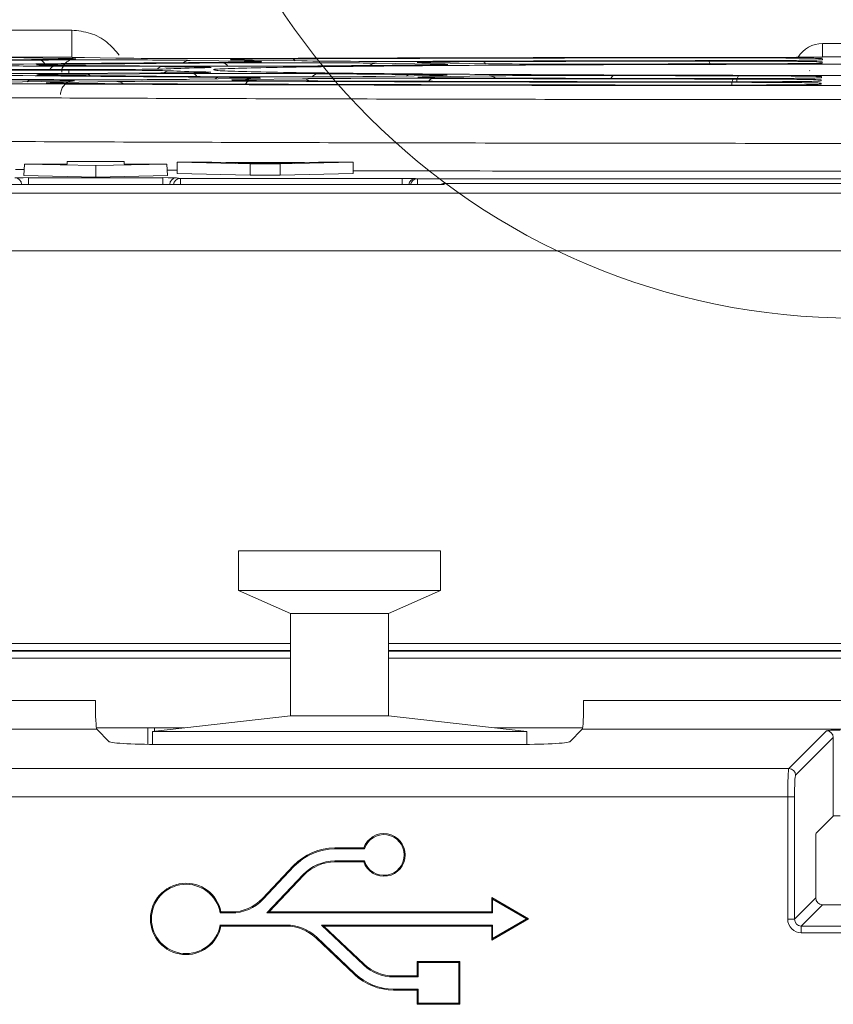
# Model space of a CAD drawing. Header units: millimetres. Extents: x 0 to 2100, y 0 to 1485.
# Tile 55 of 118: x 398 to 434, y 1252 to 1295. Entities that reach past the tile are written whole.
import ezdxf

# ---------------------------------------------------------------- set-up
doc = ezdxf.new("R2010")
doc.units = ezdxf.units.MM
doc.header["$LTSCALE"] = 5

msp = doc.modelspace()

# ---------------------------------------------------------------- linework, layer by layer
at = {"color": 7, "linetype": 'Continuous', "lineweight": 15}
for p, q in [((388.16, 1295.023), (400.623, 1295.023)), ((433.62, 1293.844), (433.62, 1294.436)), ((433.62, 1294.436), (436.357, 1294.436)), ((400.623, 1293.838), (388.16, 1293.838)), ((397.674, 1293.818), (400.181, 1293.78)), ((399.145, 1293.489), (399.144, 1293.489)), ((402.557, 1293.792), (401.18, 1293.813)), ((405.829, 1293.695), (408.343, 1293.657)), ((410.729, 1293.669), (408.212, 1293.707)), ((414.013, 1293.571), (416.543, 1293.533)), ((418.941, 1293.545), (416.407, 1293.583)), ((433.51, 1293.617), (433.609, 1293.625)), ((433.527, 1293.571), (433.526, 1293.571)), ((433.609, 1293.625), (433.606, 1293.578)), ((433.616, 1293.768), (433.614, 1293.721)), ((433.62, 1293.844), (433.62, 1293.838)), ((436.357, 1293.844), (433.62, 1293.844)), ((400.496, 1293.29), (395.432, 1293.29)), ((395.432, 1293.266), (400.496, 1293.266)), ((404.528, 1293.139), (399.86, 1293.115)), ((399.863, 1293.441), (404.558, 1293.418)), ((405.953, 1293.439), (401.255, 1293.462)), ((401.264, 1293.094), (405.929, 1293.118)), ((406.66, 1293.38), (406.462, 1293.371)), ((406.636, 1293.166), (406.636, 1293.166)), ((406.661, 1293.378), (406.661, 1293.378)), ((400.136, 1292.776), (397.625, 1292.738)), ((399.576, 1292.699), (399.57, 1292.7)), ((400.096, 1292.726), (402.603, 1292.764)), ((408.308, 1292.9), (405.791, 1292.862)), ((407.736, 1292.822), (407.723, 1292.823)), ((408.251, 1292.849), (410.765, 1292.887)), ((408.837, 1292.913), (408.819, 1292.912)), ((416.52, 1293.024), (413.986, 1292.985)), ((416.435, 1292.973), (418.965, 1293.011)), ((433.461, 1292.685), (433.56, 1292.692)), ((433.478, 1292.64), (433.477, 1292.64)), ((433.485, 1292.782), (433.485, 1292.782)), ((433.56, 1292.692), (433.557, 1292.646)), ((433.567, 1292.835), (433.565, 1292.789)), ((433.575, 1292.978), (433.572, 1292.931)), ((400.42, 1289.245), (400.414, 1289.135)), ((400.42, 1289.245), (400.42, 1289.135)), ((402.92, 1289.245), (400.42, 1289.245)), ((402.92, 1289.135), (402.92, 1289.245)), ((402.92, 1289.245), (402.925, 1289.135)), ((405.252, 1289.223), (405.252, 1288.723)), ((405.252, 1289.223), (408.459, 1289.153)), ((406.772, 1289.223), (405.252, 1289.223)), ((407.389, 1289.209), (406.772, 1289.223)), ((410.847, 1289.209), (407.389, 1289.209)), ((407.929, 1289.196), (410.308, 1289.196)), ((409.119, 1289.172), (407.929, 1289.196)), ((408.459, 1289.153), (408.459, 1288.653)), ((408.459, 1289.153), (409.78, 1289.153)), ((410.308, 1289.196), (409.119, 1289.172)), ((409.78, 1289.153), (412.986, 1289.223)), ((409.78, 1289.153), (409.78, 1288.653)), ((411.464, 1289.223), (410.847, 1289.209)), ((412.986, 1289.223), (411.464, 1289.223)), ((412.986, 1289.223), (412.986, 1288.723)), ((398.526, 1288.896), (398.145, 1288.897)), ((398.545, 1289.135), (398.505, 1288.636)), ((398.545, 1289.135), (401.67, 1289.07)), ((400.42, 1289.135), (398.545, 1289.135)), ((401.67, 1289.07), (404.795, 1289.135)), ((401.67, 1289.07), (401.67, 1288.569)), ((404.795, 1289.135), (402.92, 1289.135)), ((404.795, 1289.135), (404.834, 1288.636)), ((405.252, 1288.869), (404.815, 1288.87)), ((405.252, 1288.723), (408.459, 1288.653)), ((409.78, 1288.653), (412.986, 1288.723)), ((398.505, 1288.636), (401.67, 1288.569)), ((398.713, 1288.54), (404.626, 1288.54)), ((398.713, 1288.24), (398.713, 1288.54)), ((401.67, 1288.569), (404.834, 1288.636)), ((404.626, 1288.24), (404.626, 1288.54)), ((405.225, 1288.535), (405.392, 1288.507)), ((405.392, 1288.507), (415.135, 1288.507)), ((408.459, 1288.653), (409.78, 1288.653)), ((415.734, 1288.502), (415.809, 1288.49)), ((415.809, 1288.49), (488.837, 1288.49)), ((416.986, 1288.284), (416.984, 1288.235)), ((488.595, 1288.284), (416.986, 1288.284)), ((310.34, 1287.853), (493.062, 1287.853)), ((416.984, 1288.235), (386.418, 1288.235)), ((404.626, 1288.24), (398.713, 1288.24)), ((493.062, 1285.331), (310.34, 1285.331)), ((407.955, 1272.145), (416.83, 1272.145)), ((407.955, 1272.145), (407.955, 1270.395)), ((416.83, 1272.145), (407.955, 1272.145)), ((407.955, 1272.145), (407.955, 1272.145)), ((416.83, 1272.145), (416.83, 1270.395)), ((416.83, 1272.145), (416.83, 1272.145)), ((407.955, 1270.395), (416.83, 1270.395)), ((407.955, 1270.395), (410.236, 1269.395)), ((416.83, 1270.395), (414.548, 1269.395)), ((410.236, 1269.395), (414.548, 1269.395)), ((410.236, 1269.395), (410.236, 1264.895)), ((414.548, 1269.395), (414.548, 1264.895)), ((410.236, 1267.771), (386.642, 1267.771)), ((435.361, 1267.771), (414.548, 1267.771)), ((404.161, 1264.207), (410.236, 1264.895)), ((404.161, 1264.207), (410.236, 1264.895)), ((410.236, 1264.895), (414.548, 1264.895)), ((420.623, 1264.207), (414.548, 1264.895)), ((420.623, 1264.207), (414.548, 1264.895)), ((405.565, 1264.366), (401.702, 1264.366)), ((401.72, 1264.303), (402.264, 1263.759)), ((403.964, 1263.641), (403.957, 1264.366)), ((404.161, 1264.207), (420.623, 1264.207)), ((404.161, 1264.207), (404.161, 1263.638)), ((423.075, 1264.366), (419.22, 1264.366)), ((420.623, 1264.207), (420.623, 1263.638)), ((422.513, 1263.759), (423.057, 1264.303)), ((432.135, 1262.583), (433.794, 1264.242)), ((404.761, 1263.635), (420.016, 1263.635)), ((434.094, 1263.942), (432.435, 1262.283)), ((434.094, 1260.492), (434.094, 1263.942)), ((389.87, 1262.583), (432.135, 1262.583)), ((432.088, 1261.335), (389.917, 1261.335)), ((432.088, 1255.96), (432.088, 1261.335)), ((432.088, 1261.335), (432.388, 1261.335)), ((432.388, 1261.335), (432.388, 1255.96)), ((433.338, 1259.736), (434.094, 1260.492)), ((433.323, 1259.436), (433.323, 1256.895)), ((412.181, 1259.049), (412.181, 1259.093)), ((413.452, 1259.093), (412.181, 1259.093)), ((413.483, 1259.049), (412.181, 1259.049)), ((413.483, 1259.049), (413.452, 1259.093)), ((412.181, 1258.518), (413.483, 1258.518)), ((412.181, 1258.518), (412.181, 1258.474)), ((412.181, 1258.474), (413.452, 1258.474)), ((413.483, 1258.518), (413.452, 1258.474)), ((410.37, 1258.313), (409, 1256.866)), ((410.402, 1258.283), (409.032, 1256.836)), ((410.402, 1258.283), (410.37, 1258.313)), ((409.196, 1256.236), (410.788, 1257.918)), ((409.297, 1256.28), (410.819, 1257.888)), ((410.788, 1257.918), (410.819, 1257.888)), ((409.032, 1256.836), (409, 1256.866)), ((419.12, 1256.833), (419.077, 1256.908)), ((420.7, 1255.971), (419.077, 1256.908)), ((419.077, 1256.908), (419.077, 1256.28)), ((419.12, 1256.833), (419.12, 1256.236)), ((420.613, 1255.971), (419.12, 1256.833)), ((432.388, 1255.96), (433.323, 1256.895)), ((407.141, 1256.236), (407.177, 1256.28)), ((407.638, 1256.28), (407.177, 1256.28)), ((407.638, 1256.236), (407.638, 1256.28)), ((409.196, 1256.236), (409.297, 1256.28)), ((419.077, 1256.28), (409.297, 1256.28)), ((419.12, 1256.236), (419.077, 1256.28)), ((433.622, 1256.596), (432.687, 1255.661)), ((433.622, 1256.596), (438.413, 1256.596)), ((407.638, 1256.236), (407.141, 1256.236)), ((419.12, 1256.236), (409.196, 1256.236)), ((419.077, 1255.033), (420.7, 1255.971)), ((419.12, 1255.109), (420.613, 1255.971)), ((420.613, 1255.971), (420.7, 1255.971)), ((432.088, 1255.96), (432.388, 1255.96)), ((407.141, 1255.705), (410.053, 1255.705)), ((407.141, 1255.705), (407.177, 1255.661)), ((407.177, 1255.661), (410.053, 1255.661)), ((410.053, 1255.705), (410.053, 1255.661)), ((411.59, 1255.705), (419.12, 1255.705)), ((413.444, 1253.949), (411.59, 1255.705)), ((411.59, 1255.705), (411.699, 1255.661)), ((413.475, 1253.981), (411.699, 1255.661)), ((411.699, 1255.661), (419.077, 1255.661)), ((419.12, 1255.705), (419.077, 1255.661)), ((419.077, 1255.661), (419.077, 1255.033)), ((419.12, 1255.705), (419.12, 1255.109)), ((432.687, 1255.661), (447.496, 1255.661)), ((432.687, 1255.361), (432.687, 1255.661)), ((411.372, 1255.18), (411.342, 1255.148)), ((411.342, 1255.148), (413.049, 1253.532)), ((411.372, 1255.18), (413.079, 1253.563)), ((419.12, 1255.109), (419.077, 1255.033)), ((447.521, 1255.361), (432.687, 1255.361)), ((413.444, 1253.949), (413.475, 1253.981)), ((415.839, 1254.052), (415.795, 1254.096)), ((417.67, 1254.096), (415.795, 1254.096)), ((415.795, 1254.096), (415.795, 1253.468)), ((415.839, 1254.052), (415.839, 1253.424)), ((417.627, 1254.052), (415.839, 1254.052)), ((417.627, 1254.052), (417.67, 1254.096)), ((417.627, 1252.265), (417.627, 1254.052)), ((417.67, 1252.221), (417.67, 1254.096)), ((413.079, 1253.563), (413.049, 1253.532)), ((414.764, 1253.424), (414.764, 1253.468)), ((415.795, 1253.468), (414.764, 1253.468)), ((415.839, 1253.424), (414.764, 1253.424)), ((415.839, 1253.424), (415.795, 1253.468)), ((414.764, 1252.893), (415.839, 1252.893)), ((414.764, 1252.893), (414.764, 1252.849)), ((414.764, 1252.849), (415.795, 1252.849)), ((415.839, 1252.893), (415.795, 1252.849)), ((415.795, 1252.849), (415.795, 1252.221)), ((415.839, 1252.893), (415.839, 1252.265)), ((415.839, 1252.265), (415.795, 1252.221)), ((415.795, 1252.221), (417.67, 1252.221)), ((415.839, 1252.265), (417.627, 1252.265)), ((417.627, 1252.265), (417.67, 1252.221))]:
    msp.add_line(p, q, dxfattribs=at)
at = {"color": 8, "linetype": 'Continuous', "lineweight": 15}
for p, q in [((433.526, 1293.573), (433.606, 1293.578)), ((400.496, 1293.266), (400.496, 1293.119)), ((406.904, 1293.276), (406.885, 1293.281)), ((433.05, 1293.237), (433.056, 1293.25)), ((433.557, 1292.646), (433.477, 1292.642)), ((433.477, 1292.641), (433.557, 1292.646)), ((433.565, 1292.789), (433.485, 1292.784)), ((433.572, 1292.931), (433.493, 1292.928)), ((405.392, 1288.235), (405.392, 1288.507)), ((415.135, 1288.235), (415.135, 1288.507)), ((415.809, 1288.49), (415.809, 1288.235)), ((398.414, 1288.235), (398.413, 1288.235)), ((398.414, 1288.235), (398.414, 1288.235)), ((398.713, 1288.24), (398.713, 1288.235)), ((404.626, 1288.235), (404.626, 1288.24)), ((404.926, 1288.235), (404.925, 1288.235)), ((404.925, 1288.235), (404.925, 1288.235)), ((386.642, 1268.068), (410.236, 1268.068)), ((414.548, 1268.068), (435.361, 1268.068)), ((410.236, 1267.743), (386.642, 1267.743)), ((386.642, 1267.733), (410.236, 1267.733)), ((435.361, 1267.743), (414.548, 1267.743)), ((414.548, 1267.733), (435.361, 1267.733)), ((410.236, 1267.431), (386.642, 1267.431)), ((435.361, 1267.431), (414.548, 1267.431)), ((386.642, 1265.563), (401.658, 1265.563)), ((423.119, 1265.563), (435.361, 1265.563)), ((401.72, 1264.303), (386.642, 1264.303)), ((404.257, 1264.366), (404.258, 1264.218)), ((435.361, 1264.303), (423.057, 1264.303))]:
    msp.add_line(p, q, dxfattribs=at)
at = {"color": 8, "linetype": 'Continuous', "lineweight": 15, "flags": 128}
for points in [[(399.987, 1293.738), (400.08, 1293.769), (400.181, 1293.78)], [(408.149, 1293.614), (408.241, 1293.645), (408.343, 1293.657)], [(416.349, 1293.49), (416.441, 1293.521), (416.543, 1293.533)], [(400.096, 1292.726), (400.198, 1292.714), (400.289, 1292.684)], [(408.251, 1292.849), (408.353, 1292.837), (408.444, 1292.807)], [(416.435, 1292.973), (416.536, 1292.961), (416.628, 1292.931)]]:
    msp.add_lwpolyline(points, dxfattribs=at)
at = {"color": 7, "linetype": 'Continuous', "lineweight": 15, "flags": 128}
msp.add_lwpolyline([(412.392, 1272.145), (411.794, 1272.145), (411.287, 1272.145), (410.949, 1272.145), (410.83, 1272.145), (410.949, 1272.145), (411.287, 1272.145), (411.794, 1272.145), (412.392, 1272.145), (412.99, 1272.145), (413.497, 1272.145), (413.836, 1272.145), (413.955, 1272.145), (413.836, 1272.145), (413.497, 1272.145), (412.99, 1272.145), (412.392, 1272.145)], dxfattribs=at)
at = {"color": 7, "linetype": 'Continuous', "lineweight": 0}
msp.add_circle((434.989, 1312.501), 30.133, dxfattribs=at)
at = {"color": 8, "linetype": 'Continuous', "lineweight": 15}
for centre, radius, start, end in [((399.163, 1293.394), 0.315, 28.1567, 84.4513), ((405.836, 1293.198), 0.497, 90.8513, 127.0852), ((407.205, 1293.256), 0.328, 33.4083, 85.6027), ((410.286, 1293.591), 0.174, 28.3011, 82.0946), ((414.02, 1293.073), 0.498, 90.8602, 127.4978), ((418.656, 1293.483), 0.16, 23.7338, 79.9951), ((428.478, 1293.53), 0.193, 2.3503, 43.6372), ((399.901, 1293.18), 0.263, 98.1807, 155.3697), ((401.248, 1292.884), 0.211, 41.2717, 85.7379), ((404.587, 1293.176), 0.243, 96.9831, 146.7873), ((404.968, 1292.623), 0.61, 90.1165, 120.086), ((405.894, 1292.864), 0.256, 27.5298, 82.2249), ((411.498, 1292.681), 0.428, 91.9376, 138.1541), ((415.508, 1292.776), 0.298, 92.0458, 129.6305), ((398.834, 1292.572), 0.256, 92.9711, 134.8761), ((402.598, 1292.272), 0.492, 53.4951, 89.3403), ((407.106, 1292.681), 0.27, 92.6111, 133.0019), ((408.459, 1292.564), 0.22, 101.3008, 157.5372), ((410.759, 1292.395), 0.492, 53.4953, 89.3403), ((416.516, 1292.699), 0.21, 102.7717, 159.2124), ((418.959, 1292.519), 0.492, 53.4742, 89.34), ((424.504, 1292.844), 0.192, 106.3482, 162.8059), ((430.143, 1292.639), 0.505, 152.3818, 182.7103), ((430.234, 1292.776), 0.386, 141.4818, 182.7064), ((405.392, 1288.207), 0.3, 90.0668, 174.7084), ((415.734, 1288.202), 0.3, 90.0664, 173.7565), ((415.809, 1288.19), 0.3, 90.0654, 171.352)]:
    msp.add_arc(centre, radius, start, end, dxfattribs=at)
at = {"color": 7, "linetype": 'Continuous', "lineweight": 15}
for centre, radius, start, end in [((398.114, 1288.235), 0.3, 359.9925, 89.9311), ((405.225, 1288.235), 0.3, 90.0689, 180.0075), ((433.793, 1263.941), 0.301, 0.1836, 89.8164), ((432.134, 1262.282), 0.301, 0.1836, 89.8164), ((414.337, 1258.783), 0.938, 199.2688, 160.7312), ((414.337, 1258.783), 0.894, 197.2899, 162.7101), ((412.181, 1256.599), 2.494, 90, 136.5694), ((412.181, 1256.599), 2.45, 90, 136.5694), ((412.181, 1256.599), 1.919, 90, 136.5694), ((412.181, 1256.599), 1.875, 90, 136.5694), ((405.642, 1255.971), 1.566, 11.3969, 348.6031), ((405.642, 1255.971), 1.522, 10.052, 349.948), ((407.638, 1258.155), 1.875, 270, 316.5694), ((407.638, 1258.155), 1.919, 270, 316.5694), ((410.053, 1253.786), 1.919, 46.5694, 90), ((410.053, 1253.786), 1.875, 46.5694, 90), ((414.764, 1255.343), 1.919, 226.5694, 270), ((414.764, 1255.343), 1.875, 226.5694, 270), ((414.764, 1255.343), 2.494, 226.5694, 270), ((414.764, 1255.343), 2.45, 226.5694, 270)]:
    msp.add_arc(centre, radius, start, end, dxfattribs=at)
at = {"color": 8, "linetype": 'Continuous', "lineweight": 15}
for centre, major_axis, ratio, start_param, end_param in [((433.62, 1293.185), (0.035, 1.25), 0.999504, 0.028186, 1.056476), ((396.227, 1293.76), (4.565, 0), 0.008727, 6.207242, 6.806388), ((412.163, 1293.727), (4.563, 0), 0.008727, 2.644985, 3.220006), ((404.394, 1293.637), (4.558, 0), 0.008727, 6.207191, 6.806388), ((420.352, 1293.603), (4.557, 0), 0.008727, 2.634796, 3.220062), ((412.6, 1293.513), (4.552, 0), 0.008727, 6.207139, 6.806388), ((412.6, 1293.043), (4.527, 0), 0.008727, 6.234364, 6.60339), ((396.227, 1292.796), (4.514, 0), 0.008727, 6.141511, 7.242043), ((404.002, 1292.706), (4.51, 0), 0.008727, 2.61839, 3.269101), ((412.163, 1292.829), (4.516, 0), 0.008727, 2.61839, 3.287348), ((404.394, 1292.919), (4.521, 0), 0.008727, 6.120838, 6.678017), ((420.352, 1292.953), (4.523, 0), 0.008727, 2.61839, 3.222986)]:
    msp.add_ellipse(centre, major_axis=major_axis, ratio=ratio, start_param=start_param, end_param=end_param, dxfattribs=at)
at = {"color": 7, "linetype": 'Continuous', "lineweight": 15}
for centre, major_axis, ratio, start_param, end_param in [((434.989, 1293.278), (62.96, 0), 0.008727, 2.182209, 2.531829), ((434.989, 1293.278), (60.79, 0), 0.008727, 2.200417, 2.515989), ((434.989, 1293.278), (46.71, 0), 0.008727, 2.210237, 2.504372), ((396.227, 1293.76), (4.565, 0), 0.008727, 5.323802, 6.207242), ((401.879, 1293.675), (4.56, 0), 0.008727, 0.523203, 2.200417), ((434.989, 1293.278), (44.54, 0), 0.008727, 2.243668, 2.474235), ((406.511, 1293.812), (4.568, 0), 0.008727, 3.665587, 5.147718), ((404.394, 1293.637), (4.558, 0), 0.008727, 5.351829, 6.207191), ((410.068, 1293.551), (4.554, 0), 0.008727, 0.523203, 2.243668), ((412.163, 1293.727), (4.563, 0), 0.008727, 3.220006, 3.665587), ((412.163, 1293.727), (4.563, 0), 0.008727, 1.988828, 2.644985), ((434.989, 1293.278), (62.96, 0), 0.008727, 1.611573, 2.006125), ((434.989, 1293.278), (60.79, 0), 0.008727, 1.672692, 1.988828), ((414.678, 1293.689), (4.561, 0), 0.008727, 3.665587, 5.119692), ((434.989, 1293.278), (30.46, 0), 0.008727, 2.26457, 2.451029), ((412.6, 1293.513), (4.552, 0), 0.008727, 5.406163, 6.207139), ((420.352, 1293.603), (4.557, 0), 0.008727, 3.220062, 3.665587), ((420.352, 1293.603), (4.557, 0), 0.008727, 1.945574, 2.634796), ((434.989, 1293.278), (46.71, 0), 0.008727, 1.683517, 1.978099), ((434.989, 1293.278), (44.54, 0), 0.008727, 1.714342, 1.945574), ((422.884, 1293.565), (4.555, 0), 0.008727, 3.665587, 5.065362), ((434.989, 1293.278), (30.46, 0), 0.008727, 1.73673, 1.92377), ((400.496, 1293.33), (4.542, 0), 0.008727, 4.712389, 6.112267), ((400.496, 1293.226), (4.537, 0), 0.008727, 0.170017, 1.570796), ((434.989, 1293.278), (30.46, 0), 0.008727, 3.311609, 3.49785), ((434.989, 1293.278), (30.46, 0), 0.008727, 2.783309, 2.970675), ((434.989, 1293.278), (30.46, 0), 0.008727, 3.830949, 4.01803), ((412.6, 1293.043), (4.527, 0), 0.008727, 0.320204, 0.876438), ((434.989, 1293.278), (62.96, 0), 0.008727, 3.750577, 4.100451), ((434.989, 1293.278), (60.79, 0), 0.008727, 3.768007, 4.083307), ((434.989, 1293.278), (46.71, 0), 0.008727, 3.777891, 4.072403), ((401.879, 1292.881), (4.519, 0), 0.008727, 4.083307, 5.75919), ((404.002, 1292.706), (4.51, 0), 0.008727, 3.269101, 4.270974), ((434.989, 1293.278), (44.54, 0), 0.008727, 3.809588, 4.040087), ((396.227, 1292.796), (4.514, 0), 0.008727, 5.75919, 6.141511), ((434.989, 1293.278), (77.04, 0), 0.008727, 4.270974, 4.632461), ((406.511, 1292.744), (4.512, 0), 0.008727, 1.135081, 2.61839), ((404.394, 1292.919), (4.521, 0), 0.008727, 0.394831, 0.93081), ((410.068, 1293.005), (4.525, 0), 0.008727, 4.040087, 5.75919), ((412.163, 1292.829), (4.516, 0), 0.008727, 3.287348, 4.294728), ((404.394, 1292.919), (4.521, 0), 0.008727, 5.75919, 6.120838), ((434.989, 1293.278), (62.96, 0), 0.008727, 4.276674, 4.626201), ((434.989, 1293.278), (60.79, 0), 0.008727, 4.294728, 4.6095), ((414.678, 1292.867), (4.518, 0), 0.008727, 1.163131, 2.61839), ((420.352, 1292.953), (4.523, 0), 0.008727, 3.222986, 4.337946), ((434.989, 1293.278), (46.71, 0), 0.008727, 4.304723, 4.598823), ((412.6, 1293.043), (4.527, 0), 0.008727, 5.75919, 6.234364), ((434.989, 1293.278), (44.54, 0), 0.008727, 4.337946, 4.567815), ((422.884, 1292.992), (4.525, 0), 0.008727, 1.217507, 2.61839), ((434.989, 1293.278), (30.46, 0), 0.008727, 4.359099, 4.545636), ((398.713, 1288.535), (0.6, 0), 0.008727, 1.570796, 3.089233), ((404.626, 1288.535), (0.6, 0), 0.008727, 0.05236, 1.570796), ((415.135, 1288.502), (0.6, 0), 0.008727, 0.05236, 1.570796), ((416.986, 1287.984), (-0.207, 0.219), 0.991299, 5.519603, 6.11137), ((398.713, 1288.235), (0.3, 0), 0.017454, 1.570796, 3.089233), ((404.626, 1288.235), (0.3, 0), 0.017454, 0.05236, 1.570796), ((401.723, 1265.552), (0, 1.25), 0.052408, 1.56207, 3.089233), ((423.054, 1265.552), (0, 1.25), 0.052408, 3.193953, 4.721116), ((434.393, 1264.24), (0.6, 0), 0.052408, 1.570796, 3.089233), ((404.761, 1263.766), (2.5, 0), 0.052408, 3.193953, 4.712389), ((420.016, 1263.766), (2.5, 0), 0.052408, 4.712389, 6.230825), ((432.138, 1261.335), (0, 1.25), 0.03983, 0.05236, 1.570796), ((432.437, 1261.335), (0, 0.95), 0.052408, 0.05236, 1.570796), ((434.393, 1260.491), (0.3, 0), 0.052408, 1.570796, 3.089233), ((433.338, 1259.436), (0, 0.3), 0.052408, 0.05236, 1.570796), ((433.623, 1256.896), (0.213, 0.213), 0.997265, 2.357564, 3.925621), ((432.689, 1255.962), (0.425, 0.425), 0.997265, 2.357564, 3.925621), ((432.689, 1255.962), (0.214, 0.214), 0.991846, 2.357564, 3.925621)]:
    msp.add_ellipse(centre, major_axis=major_axis, ratio=ratio, start_param=start_param, end_param=end_param, dxfattribs=at)
msp.add_open_spline([(400.623, 1295.023), (400.623, 1294.867), (400.623, 1294.554), (400.623, 1294.166), (400.623, 1293.895), (400.623, 1293.857), (400.623, 1293.838)], degree=3, dxfattribs=at)
at = {"color": 8, "linetype": 'Continuous', "lineweight": 15}
for points, knots in [([(400.623, 1295.023), (400.898, 1294.993), (401.449, 1294.933), (402.19, 1294.535), (402.537, 1294.12), (402.708, 1293.917)], [0, 0, 0, 0, 0.338542, 0.675963, 1, 1, 1, 1]), ([(399.145, 1293.491), (399.113, 1293.492), (398.984, 1293.497), (399.153, 1293.503), (399.281, 1293.506)], [0, 0, 0, 0, 0.251125, 1, 1, 1, 1]), ([(433.62, 1293.838), (433.613, 1293.836), (433.605, 1293.835), (433.51, 1293.833), (433.488, 1293.833)], [0, 0, 0, 0, 0.76882, 1, 1, 1, 1]), ([(433.614, 1293.721), (433.616, 1293.719), (433.619, 1293.717), (433.536, 1293.715), (433.504, 1293.714)], [0, 0, 0, 0, 0.6044269, 1, 1, 1, 1]), ([(433.606, 1293.578), (433.607, 1293.577), (433.61, 1293.575), (433.557, 1293.574), (433.526, 1293.573)], [0, 0, 0, 0, 0.418066, 1, 1, 1, 1]), ([(399.161, 1293.057), (399.125, 1293.059), (399.01, 1293.064), (399.205, 1293.07), (399.339, 1293.073)], [0, 0, 0, 0, 0.315125, 1, 1, 1, 1]), ([(406.441, 1293.185), (406.467, 1293.185), (406.653, 1293.18), (406.809, 1293.174), (406.665, 1293.168), (406.635, 1293.167)], [0, 0, 0, 0, 0.113224, 0.816956, 1, 1, 1, 1]), ([(406.547, 1293.395), (406.666, 1293.391), (406.824, 1293.386), (406.692, 1293.381), (406.66, 1293.38)], [0, 0, 0, 0, 0.757634, 1, 1, 1, 1])]:
    msp.add_open_spline(points, degree=3, knots=knots, dxfattribs=at)
at = {"color": 7, "linetype": 'Continuous', "lineweight": 15}
for points, knots in [([(401.255, 1293.462), (400.825, 1293.465), (399.999, 1293.47), (399.285, 1293.481), (399.186, 1293.488), (399.145, 1293.491)], [0, 0, 0, 0, 0.390642, 0.750089, 1, 1, 1, 1]), ([(399.281, 1293.506), (399.287, 1293.507), (399.366, 1293.511), (399.699, 1293.515), (400.005, 1293.519)], [0, 0, 0, 0, 0.083976, 1, 1, 1, 1]), ([(400.178, 1293.168), (400.177, 1293.196), (400.173, 1293.293), (400.237, 1293.439), (400.341, 1293.577), (400.453, 1293.665), (400.554, 1293.715), (400.628, 1293.739), (400.671, 1293.748), (400.695, 1293.752), (400.701, 1293.752), (400.704, 1293.753)], [0, 0, 0, 0, 0.082903, 0.288059, 0.454347, 0.594979, 0.711314, 0.797387, 0.861954, 0.933349, 1, 1, 1, 1]), ([(401.18, 1293.813), (401.028, 1293.816), (400.728, 1293.821), (400.526, 1293.83), (400.59, 1293.836), (400.623, 1293.838)], [0, 0, 0, 0, 0.33669, 0.662046, 1, 1, 1, 1]), ([(406.885, 1293.281), (406.868, 1293.285), (406.78, 1293.302), (407.403, 1293.332), (408.795, 1293.372), (410.98, 1293.409), (413.844, 1293.442), (417.3, 1293.471), (421.266, 1293.494), (425.615, 1293.511), (430.236, 1293.522), (433.404, 1293.523), (434.989, 1293.524)], [0, 0, 0, 0, 0.025266, 0.133595, 0.241898, 0.350202, 0.458496, 0.566791, 0.675089, 0.783387, 0.891693, 1, 1, 1, 1]), ([(428.617, 1293.663), (429.151, 1293.663), (430.178, 1293.663), (431.603, 1293.658), (432.711, 1293.65), (433.465, 1293.638), (433.561, 1293.629), (433.609, 1293.625)], [0, 0, 0, 0, 0.212653, 0.408986, 0.605675, 0.802848, 1, 1, 1, 1]), ([(428.805, 1293.806), (429.278, 1293.806), (430.243, 1293.806), (431.61, 1293.801), (432.719, 1293.792), (433.472, 1293.781), (433.568, 1293.772), (433.616, 1293.768)], [0, 0, 0, 0, 0.193296, 0.394499, 0.596029, 0.798024, 1, 1, 1, 1]), ([(433.504, 1293.714), (433.421, 1293.711), (433.234, 1293.703), (432.391, 1293.693), (431.187, 1293.686), (430.219, 1293.684), (429.734, 1293.683)], [0, 0, 0, 0, 0.208074, 0.471838, 0.735926, 1, 1, 1, 1]), ([(433.526, 1293.573), (433.464, 1293.57), (433.324, 1293.562), (432.545, 1293.552), (431.391, 1293.543), (430.435, 1293.541), (429.957, 1293.54)], [0, 0, 0, 0, 0.204578, 0.469521, 0.734767, 1, 1, 1, 1]), ([(433.488, 1293.833), (433.446, 1293.832), (433.342, 1293.83), (433.043, 1293.828), (432.712, 1293.827), (432.497, 1293.827), (432.422, 1293.827)], [0, 0, 0, 0, 0.216177, 0.525005, 0.833825, 1, 1, 1, 1]), ([(433.57, 1293.835), (433.57, 1293.835), (433.573, 1293.835), (433.553, 1293.834), (433.514, 1293.833), (433.488, 1293.833)], [0, 0, 0, 0, 0.01936, 0.361539, 1, 1, 1, 1]), ([(433.534, 1293.714), (433.535, 1293.714), (433.538, 1293.715), (433.516, 1293.714), (433.504, 1293.713)], [0, 0, 0, 0, 0.452939, 1, 1, 1, 1]), ([(356.436, 1293.182), (356.831, 1293.161), (357.62, 1293.12), (359.629, 1293.059), (362.261, 1292.999), (365.445, 1292.943), (369.037, 1292.892), (372.974, 1292.845), (377.395, 1292.801), (382.232, 1292.76), (387.396, 1292.723), (392.891, 1292.69), (398.742, 1292.661), (404.853, 1292.637), (411.12, 1292.617), (417.553, 1292.602), (424.173, 1292.591), (430.872, 1292.586), (437.535, 1292.585), (444.181, 1292.59), (450.826, 1292.599), (457.356, 1292.613), (463.664, 1292.632), (469.773, 1292.655), (475.691, 1292.683), (481.317, 1292.715), (486.559, 1292.751), (491.443, 1292.791), (495.97, 1292.834), (500.056, 1292.881), (503.64, 1292.93), (506.751, 1292.981), (509.364, 1293.035), (511.906, 1293.102), (512.922, 1293.152), (513.541, 1293.182)], [0, 0, 0, 0, 0.031614, 0.063228, 0.095941, 0.128655, 0.157694, 0.186734, 0.216617, 0.246501, 0.275538, 0.304576, 0.334457, 0.364338, 0.393375, 0.422411, 0.452291, 0.482171, 0.51121, 0.540249, 0.570132, 0.600015, 0.629051, 0.658087, 0.687967, 0.717846, 0.746886, 0.775926, 0.80581, 0.835694, 0.864732, 0.89377, 0.923651, 0.953532, 1, 1, 1, 1]), ([(399.86, 1293.115), (399.37, 1293.114), (398.429, 1293.11), (396.876, 1293.11), (395.482, 1293.115), (394.296, 1293.123), (393.843, 1293.13), (393.616, 1293.134)], [0, 0, 0, 0, 0.213155, 0.409611, 0.606217, 0.803115, 1, 1, 1, 1]), ([(393.622, 1293.422), (393.872, 1293.426), (394.352, 1293.434), (395.595, 1293.443), (397.002, 1293.447), (398.514, 1293.447), (399.413, 1293.443), (399.863, 1293.441)], [0, 0, 0, 0, 0.213258, 0.409549, 0.606074, 0.803047, 1, 1, 1, 1]), ([(400.022, 1293.037), (399.718, 1293.041), (399.245, 1293.048), (399.183, 1293.055), (399.161, 1293.057)], [0, 0, 0, 0, 0.643743, 1, 1, 1, 1]), ([(399.339, 1293.073), (399.351, 1293.074), (399.454, 1293.079), (400.086, 1293.087), (400.871, 1293.092), (401.264, 1293.094)], [0, 0, 0, 0, 0.063269, 0.531653, 1, 1, 1, 1]), ([(406.635, 1293.167), (406.583, 1293.164), (406.459, 1293.157), (405.724, 1293.146), (404.927, 1293.141), (404.528, 1293.139)], [0, 0, 0, 0, 0.269845, 0.634933, 1, 1, 1, 1]), ([(404.558, 1293.418), (404.627, 1293.417), (405.116, 1293.415), (405.873, 1293.408), (406.468, 1293.4), (406.54, 1293.396), (406.547, 1293.395)], [0, 0, 0, 0, 0.072752, 0.51202, 0.951622, 1, 1, 1, 1]), ([(405.929, 1293.118), (406, 1293.118), (406.499, 1293.12), (407.536, 1293.123), (409.021, 1293.123), (410.434, 1293.118), (411.134, 1293.112), (411.484, 1293.109)], [0, 0, 0, 0, 0.0401051, 0.2798479, 0.5196708, 0.7598435, 1, 1, 1, 1]), ([(411.507, 1293.447), (411.456, 1293.447), (411.086, 1293.443), (410.227, 1293.437), (408.814, 1293.433), (407.303, 1293.433), (406.403, 1293.437), (405.953, 1293.439)], [0, 0, 0, 0, 0.038873, 0.279011, 0.519201, 0.759606, 1, 1, 1, 1]), ([(463.073, 1293.276), (463.071, 1293.267), (463.064, 1293.245), (462.137, 1293.209), (460.45, 1293.17), (457.992, 1293.134), (454.902, 1293.102), (451.233, 1293.076), (447.114, 1293.055), (442.643, 1293.04), (437.576, 1293.032), (432.397, 1293.032), (427.331, 1293.04), (422.86, 1293.055), (418.742, 1293.076), (415.074, 1293.102), (411.986, 1293.134), (409.528, 1293.17), (407.841, 1293.209), (406.914, 1293.245), (406.907, 1293.267), (406.904, 1293.276)], [0, 0, 0, 0, 0.0343432, 0.088336, 0.1423289, 0.1963521, 0.2503753, 0.3043771, 0.3583795, 0.4123827, 0.4663865, 0.5336851, 0.5876817, 0.6416782, 0.6956735, 0.7496687, 0.8036633, 0.8576577, 0.9116591, 0.9656603, 1, 1, 1, 1]), ([(400.12, 1292.193), (400.128, 1292.266), (400.145, 1292.4), (400.244, 1292.56), (400.354, 1292.668), (400.462, 1292.733), (400.55, 1292.767), (400.605, 1292.78), (400.638, 1292.786), (400.661, 1292.789), (400.67, 1292.79), (400.658, 1292.789), (400.652, 1292.789)], [0, 0, 0, 0, 0.165198, 0.303746, 0.41955, 0.517044, 0.59373, 0.647736, 0.69718, 0.764477, 0.885493, 1, 1, 1, 1]), ([(433.493, 1292.928), (433.448, 1292.924), (433.345, 1292.917), (432.591, 1292.906), (431.461, 1292.898), (430.053, 1292.893), (429.065, 1292.893), (428.572, 1292.894)], [0, 0, 0, 0, 0.163674, 0.372359, 0.581329, 0.790673, 1, 1, 1, 1]), ([(433.485, 1292.784), (433.452, 1292.782), (433.366, 1292.775), (432.699, 1292.765), (431.612, 1292.756), (430.228, 1292.751), (429.239, 1292.751), (428.745, 1292.751)], [0, 0, 0, 0, 0.134217, 0.350286, 0.56662, 0.783318, 1, 1, 1, 1]), ([(433.477, 1292.642), (433.45, 1292.639), (433.372, 1292.633), (432.753, 1292.623), (431.689, 1292.614), (430.32, 1292.608), (429.332, 1292.608), (428.837, 1292.608)], [0, 0, 0, 0, 0.116035, 0.33666, 0.557539, 0.778777, 1, 1, 1, 1]), ([(429.569, 1292.73), (429.764, 1292.73), (430.445, 1292.729), (431.555, 1292.725), (432.663, 1292.717), (433.416, 1292.705), (433.512, 1292.697), (433.56, 1292.692)], [0, 0, 0, 0, 0.09154, 0.318305, 0.545278, 0.772648, 1, 1, 1, 1]), ([(429.695, 1292.873), (429.851, 1292.873), (430.49, 1292.872), (431.562, 1292.868), (432.67, 1292.859), (433.423, 1292.848), (433.519, 1292.839), (433.567, 1292.835)], [0, 0, 0, 0, 0.074449, 0.305502, 0.536749, 0.768383, 1, 1, 1, 1]), ([(429.933, 1293.016), (430.011, 1293.016), (430.57, 1293.015), (431.57, 1293.011), (432.678, 1293.003), (433.431, 1292.991), (433.527, 1292.982), (433.575, 1292.978)], [0, 0, 0, 0, 0.039294, 0.279167, 0.519203, 0.75961, 1, 1, 1, 1]), ([(514.16, 1292.568), (513.537, 1292.538), (512.524, 1292.488), (510.013, 1292.423), (507.427, 1292.369), (504.283, 1292.317), (500.643, 1292.267), (496.57, 1292.221), (492.069, 1292.178), (487.115, 1292.138), (481.786, 1292.102), (476.175, 1292.07), (470.279, 1292.042), (464.072, 1292.018), (457.655, 1291.999), (451.139, 1291.985), (444.51, 1291.976), (437.749, 1291.971), (430.968, 1291.972), (424.281, 1291.977), (417.668, 1291.987), (411.115, 1292.002), (404.735, 1292.022), (398.631, 1292.047), (392.779, 1292.075), (387.173, 1292.108), (381.912, 1292.145), (377.079, 1292.186), (372.647, 1292.229), (368.621, 1292.276), (365.688, 1292.318), (363.156, 1292.359), (360.981, 1292.4), (358.762, 1292.453), (356.948, 1292.509), (356.195, 1292.548), (355.817, 1292.568)], [0, 0, 0, 0, 0.046468, 0.075505, 0.104542, 0.134423, 0.164304, 0.193344, 0.222383, 0.252267, 0.28215, 0.311186, 0.340222, 0.370101, 0.39998, 0.429019, 0.458058, 0.48794, 0.517822, 0.546859, 0.575895, 0.605774, 0.635654, 0.664691, 0.693728, 0.723609, 0.75349, 0.782529, 0.811568, 0.841451, 0.871334, 0.884961, 0.912231, 0.939668, 0.969721, 1, 1, 1, 1]), ([(355.784, 1290.658), (355.916, 1290.65), (356.377, 1290.623), (357.523, 1290.577), (359.483, 1290.52), (362.011, 1290.464), (365.064, 1290.41), (368.584, 1290.36), (372.566, 1290.312), (377.035, 1290.267), (381.921, 1290.225), (387.138, 1290.187), (392.687, 1290.154), (398.593, 1290.124), (404.761, 1290.099), (411.085, 1290.079), (417.575, 1290.064), (424.253, 1290.053), (431.008, 1290.047), (437.727, 1290.047), (444.427, 1290.052), (451.124, 1290.061), (457.705, 1290.076), (464.061, 1290.095), (470.215, 1290.119), (476.176, 1290.148), (481.84, 1290.181), (487.116, 1290.218), (492.032, 1290.258), (496.585, 1290.303), (500.694, 1290.351), (504.296, 1290.401), (507.42, 1290.454), (510.041, 1290.509), (512.569, 1290.577), (513.581, 1290.627), (514.193, 1290.658)], [0, 0, 0, 0, 0.011583, 0.040617, 0.069652, 0.099529, 0.129407, 0.158447, 0.187486, 0.21737, 0.247253, 0.27629, 0.305327, 0.335207, 0.365088, 0.394124, 0.423161, 0.453041, 0.482921, 0.511959, 0.540998, 0.57088, 0.600762, 0.629798, 0.658834, 0.688713, 0.718592, 0.747632, 0.776672, 0.806555, 0.836438, 0.865476, 0.894513, 0.924394, 0.954275, 1, 1, 1, 1]), ([(501.864, 1289.126), (501.802, 1289.125), (500.155, 1289.102), (496.112, 1289.06), (489.782, 1289.003), (482.666, 1288.952), (474.961, 1288.909), (466.751, 1288.874), (458.145, 1288.847), (449.238, 1288.829), (440.158, 1288.819), (431.001, 1288.818), (421.934, 1288.828), (415.89, 1288.837), (412.995, 1288.846), (412.986, 1288.846)], [0, 0, 0, 0, 0.003507, 0.093971, 0.184723, 0.275187, 0.365639, 0.456379, 0.546831, 0.637291, 0.728039, 0.818499, 0.908953, 0.999695, 1, 1, 1, 1])]:
    msp.add_open_spline(points, degree=3, knots=knots, dxfattribs=at)

doc.saveas('drawing.dxf')
